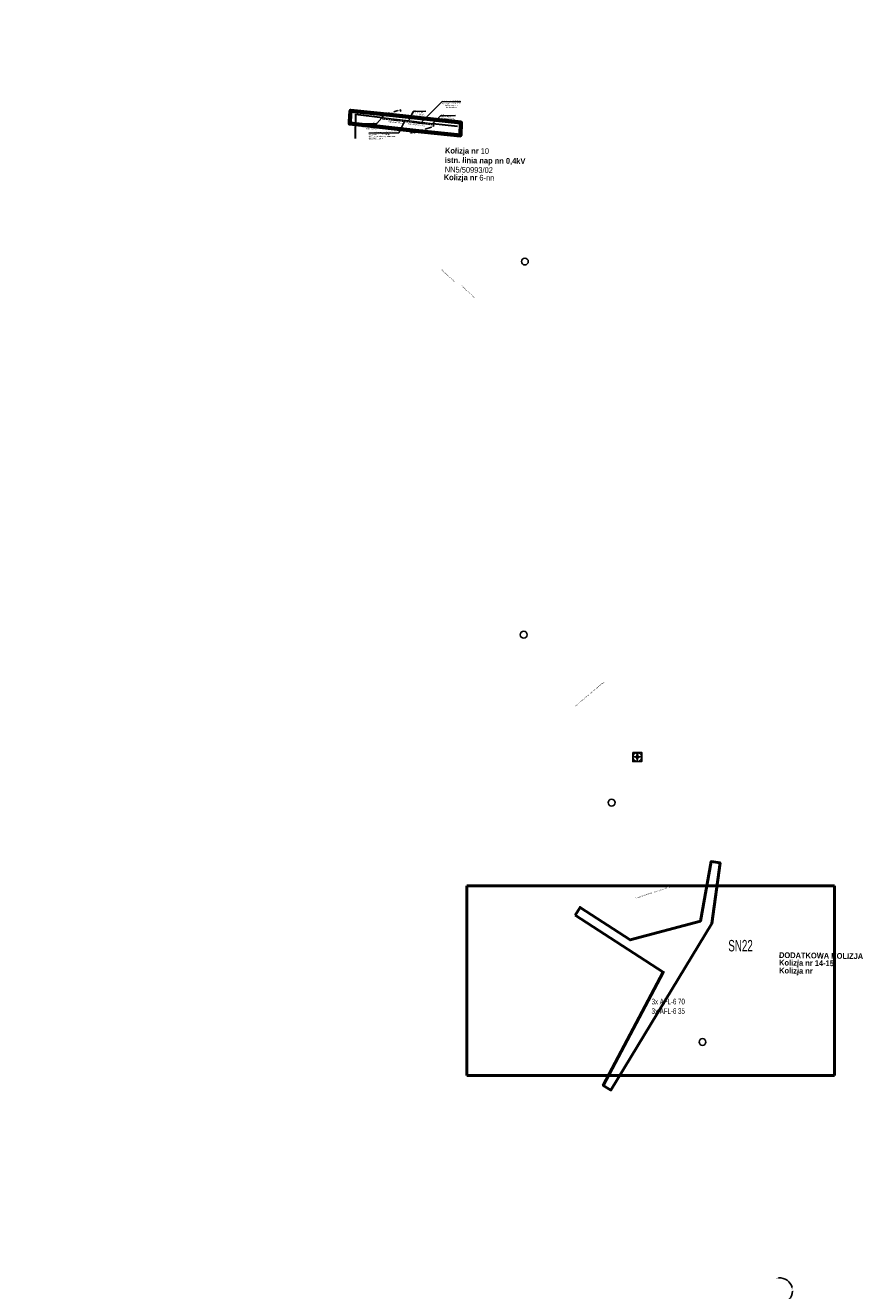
# Model space of a CAD drawing. Header units: millimetres. Extents: x 6504137 to 6515825, y 5737606 to 5784558.
# Tile 105 of 115: x 6511647 to 6513112, y 5768158 to 5770380. Entities that reach past the tile are written whole.
import ezdxf
from ezdxf import colors
from ezdxf.entities.mleader import LeaderData, LeaderLine
from ezdxf.math import Vec2, Vec3

# ---------------------------------------------------------------- set-up
doc = ezdxf.new("R2010")
doc.units = ezdxf.units.MM
doc.linetypes.add('JIS_02_2.0', pattern=[3, 2, -1])
for name, color, linetype in [('#Nr Działek', 6, 'Continuous'), ('_Kąt załomu', 7, 'Continuous'), ('_Opisy', 7, 'Continuous')]:
    doc.layers.add(name, color=color, linetype=linetype)
for name, color, linetype, lineweight in [('-Linia kablowa nn', 132, 'JIS_02_2.0', 30), ('_-demontaż nn', 132, 'DEMONTAZ', 20), ('_trasa_slupy', 1, 'Continuous', 20), ('_Zakres mapy projektowej', 4, 'Continuous', 50), ('SUSM_T_3', 7, 'Continuous', 18)]:
    doc.layers.add(name, color=color, linetype=linetype, lineweight=lineweight)
doc.layers.add('-wymiary', color=7, linetype='Continuous', lineweight=35, true_color=0x000000)
doc.layers.add('istn. linia nap.', color=7, linetype='Continuous', lineweight=0, true_color=0x000000)
doc.layers.add('@pomocnicza', color=3, linetype='Continuous', plot=False)
doc.layers.add('Opis kolizje', color=1, linetype='Continuous', lineweight=80, plot=False)
doc.styles.add('Arial_Narr', font='ARIALN.TTF')
doc.styles.add('GEO-INFO', font='arial.ttf')
doc.styles.add('Nr działek', font='ARIALN.TTF', dxfattribs={"width": 0.75})
doc.styles.get("Standard").update_dxf_attribs({"font": 'ARIALN.TTF'})
doc.linetypes.add('DEMONTAZ', pattern='A,1,["x",Standard,S=1,R=0,X=-0.1,Y=-0.35],1', length=2)
doc.dimstyles.new('Kat załomu', dxfattribs={"dimtxt": 2.2, "dimasz": 5, "dimexe": 0.18, "dimexo": 0.0625, "dimtad": 0, "dimtih": 1, "dimtoh": 1, "dimdec": 4, "dimzin": 0, "dimdsep": 46, "dimtxsty": 'Standard', "dimcen": 0.9, "dimse1": 1, "dimse2": 1, "dimadec": 0, "dimazin": 0, "dimtfac": 1, "dimtdec": 4, "dimtofl": 0, "dimtmove": 0, "dimatfit": 3, "dimfxl": 1, "dimtolj": 1, "dimtzin": 0, "dimarcsym": 0})
doc.dimstyles.new('McRobic', dxfattribs={"dimtxt": 3, "dimasz": 4, "dimexe": 0.5, "dimexo": 0.04, "dimgap": 0.4, "dimtad": 0, "dimtih": 1, "dimtoh": 1, "dimdec": 1, "dimrnd": 0.01, "dimzin": 0, "dimdsep": 46, "dimtxsty": 'Standard', "dimcen": 0.09, "dimadec": 0, "dimazin": 0, "dimtfac": 1, "dimtdec": 1, "dimtofl": 0, "dimtmove": 0, "dimatfit": 3, "dimfxl": 1, "dimtolj": 1, "dimtzin": 0, "dimlwd": 25, "dimlwe": 25, "dimarcsym": 0})
picture_1 = doc.add_image_def('image3.jpg', size_in_pixel=(1607, 828))

# ---------------------------------------------------------------- blocks, each defined once
blk = doc.blocks.new('roza')
for p, q in [((-4.7, 0), (-0.8, 0.8)), ((-0.8, -0.8), (-4.7, 0)), ((0, 0), (-4.7, 0)), ((-4.3, 0.1), (-4.3, 0)), ((-3.9, 0.1), (-3.9, 0)), ((-3.5, 0.2), (-3.5, 0)), ((-3.1, 0.3), (-3.1, 0)), ((-2.7, 0.4), (-2.7, 0)), ((-1.2, 0.7), (-2.3, 2.3)), ((-2.3, 2.3), (-1.6, 1.6)), ((-2.3, 2.3), (-1.2, 1.5)), ((-2.3, 0.5), (-2.3, 0)), ((-2, 0), (-2, 0.5)), ((-1.8, 2), (-1.9, 1.9)), ((-1.6, 1.6), (-1.5, 1.8)), ((-1.6, 1.6), (-1.3, 1.3)), ((-1.6, 0), (-1.6, 0.6)), ((-1.3, 1.4), (-1.2, 1.5)), ((-1.3, 1.3), (-0.8, 0.8)), ((-1.2, 1.5), (-0.7, 1.2)), ((-1.2, 0.7), (-1.2, 0)), ((-1.1, 1.1), (-0.8, 1.3)), ((-0.8, 0.8), (0, 4.7)), ((-0.8, 0), (-0.8, 0.8)), ((0, 0), (-0.8, 0.8)), ((-0.8, -0.8), (0, 0)), ((-0.7, 7.3), (-0.7, 5)), ((-0.7, 7.3), (0.8, 5)), ((-0.4, 0.4), (-0.4, 0)), ((0, 0), (0, 4.7)), ((0, 4.7), (0.8, 0.8)), ((0.1, 4.3), (0, 4.3)), ((0.1, 3.9), (0, 3.9)), ((0.2, 3.5), (0, 3.5)), ((0.3, 3.1), (0, 3.1)), ((0.4, 2.7), (0, 2.7)), ((0.5, 2.3), (0, 2.3)), ((0, 2), (0.5, 2)), ((0, 1.6), (0.6, 1.6)), ((0.7, 1.2), (0, 1.2)), ((0, 0.8), (0.8, 0.8)), ((0, 0), (0.8, 0.8)), ((0.4, 0.4), (0, 0.4)), ((0, 0), (4.7, 0)), ((0, 0), (0.8, -0.8)), ((0, 0), (0, -4.7)), ((0.4, -0.4), (0.4, 0)), ((0.7, 1.2), (2.3, 2.3)), ((0.8, 5), (0.8, 7.3)), ((1.3, 1.3), (0.8, 0.8)), ((0.8, 0.8), (4.7, 0)), ((0.8, 0), (0.8, -0.8)), ((1.1, 1.1), (1.3, 0.8)), ((1.5, 1.2), (1.2, 0.7)), ((1.2, -0.7), (1.2, 0)), ((1.6, 1.6), (1.3, 1.3)), ((1.4, 1.3), (1.5, 1.2)), ((2.3, 2.3), (1.5, 1.2)), ((2.3, 2.3), (1.6, 1.6)), ((1.6, 1.6), (1.8, 1.5)), ((1.6, 0), (1.6, -0.6)), ((2, 1.8), (1.9, 1.9)), ((2, 0), (2, -0.5)), ((2.3, -0.5), (2.3, 0)), ((2.7, -0.4), (2.7, 0)), ((3.1, -0.3), (3.1, 0)), ((3.5, -0.2), (3.5, 0)), ((3.9, -0.1), (3.9, 0)), ((4.3, -0.1), (4.3, 0)), ((-0.7, -1.2), (-2.3, -2.3)), ((-2.3, -2.3), (-1.5, -1.2)), ((-2.3, -2.3), (-1.6, -1.6)), ((-2, -1.8), (-1.9, -1.9)), ((-1.6, -1.6), (-1.8, -1.5)), ((-1.6, -1.6), (-1.3, -1.3)), ((-1.5, -1.2), (-1.2, -0.7)), ((-1.4, -1.3), (-1.5, -1.2)), ((-1.1, -1.1), (-1.3, -0.8)), ((-1.3, -1.3), (-0.8, -0.8)), ((0, -4.7), (-0.8, -0.8)), ((0, -0.8), (-0.8, -0.8)), ((-0.7, -1.2), (0, -1.2)), ((0, -1.6), (-0.6, -1.6)), ((0, -2), (-0.5, -2)), ((-0.5, -2.3), (0, -2.3)), ((-0.4, -0.4), (0, -0.4)), ((-0.4, -2.7), (0, -2.7)), ((-0.3, -3.1), (0, -3.1)), ((-0.2, -3.5), (0, -3.5)), ((-0.1, -3.9), (0, -3.9)), ((-0.1, -4.3), (0, -4.3)), ((0.8, -0.8), (0, -4.7)), ((1.2, -1.5), (0.7, -1.2)), ((4.7, 0), (0.8, -0.8)), ((1.3, -1.3), (0.8, -0.8)), ((1.1, -1.1), (0.8, -1.3)), ((1.2, -0.7), (2.3, -2.3)), ((1.3, -1.4), (1.2, -1.5)), ((2.3, -2.3), (1.2, -1.5)), ((1.6, -1.6), (1.3, -1.3)), ((1.6, -1.6), (1.5, -1.8)), ((2.3, -2.3), (1.6, -1.6)), ((1.8, -2), (1.9, -1.9))]:
    blk.add_line(p, q)
at = {"layer": '@pomocnicza'}
for p, q in [((8, 0), (-8, 0)), ((0, 8), (0, -8))]:
    blk.add_line(p, q, dxfattribs=at)
blk.add_lwpolyline([(-8, 8), (8, 8), (8, -8), (-8, -8)], close=True, dxfattribs=at)
blk.add_circle((0, 0), 8, dxfattribs=at)
blk = doc.blocks.new('*D33')
at = {"layer": '_Kąt załomu', "color": 0, "lineweight": -2, "transparency": 16777216}
for start, end in [(40.7264, 124.3916), (300.6113, 24.2452)]:
    blk.add_arc((6512025, 5771109.9), 22.4, start, end, dxfattribs=at)
at = {"layer": '_Kąt załomu', "color": 0, "transparency": 16777216}
for points in [[(6512012.9, 5771127.7), (6512011.8, 5771129), (6512008.6, 5771125.1)], [(6512036.7, 5771089.9), (6512036, 5771091.4), (6512031.8, 5771088.6)]]:
    blk.add_solid(points, dxfattribs=at)
at = {"layer": 'Defpoints', "color": 0, "transparency": 16777216}
for p in [(6511646.9, 5771459.7), (6512033.6, 5771130.5), (6512025, 5771109.9), (6512971.3, 5768158.3)]:
    blk.add_point(p, dxfattribs=at)
at = {"layer": '_Kąt załomu', "color": 0, "transparency": 16777216, "insert": (6512043.8, 5771121.9), "char_height": 2.2, "attachment_point": 5, "rotation": 304}
blk.add_mtext('\\A1;209°', dxfattribs=at)
blk = doc.blocks.new('*D34')
at = {"layer": '_Kąt załomu', "color": 0, "lineweight": -2, "transparency": 16777216}
for start, end in [(13.6882, 94.9795), (275.9609, 357.262)]:
    blk.add_arc((6512971.3, 5768158.3), 22.4, start, end, dxfattribs=at)
at = {"layer": '_Kąt załomu', "color": 0, "transparency": 16777216}
for points in [[(6512969.5, 5768179.8), (6512969.2, 5768181.4), (6512964.4, 5768179.6)], [(6512973.6, 5768135.1), (6512973.6, 5768136.8), (6512968.6, 5768136)]]:
    blk.add_solid(points, dxfattribs=at)
at = {"layer": 'Defpoints', "color": 0, "transparency": 16777216}
for p in [(6512025, 5771109.9), (6512971.3, 5768158.3), (6512991, 5768147.5), (6512523.5, 5764422.9)]:
    blk.add_point(p, dxfattribs=at)
at = {"layer": '_Kąt załomu', "color": 0, "transparency": 16777216, "insert": (6512993.6, 5768160.4), "char_height": 2.2, "attachment_point": 5, "rotation": 275}
blk.add_mtext('\\A1;205°', dxfattribs=at)
blk = doc.blocks.new('4_SUSM04_01')
at = {"linetype": 'Continuous'}
blk.add_circle((0, 0), 0.35, dxfattribs=at)
blk = doc.blocks.new('*D98')
at = {"layer": '-wymiary', "color": 0, "lineweight": 25, "transparency": 16777216}
for p, q in [((6512277.1, 5770223.3), (6512281.9, 5770224.8)), ((6512301.1, 5770231), (6512293.9, 5770228.7))]:
    blk.add_line(p, q, dxfattribs=at)
at = {"layer": '-wymiary', "color": 0, "linetype": 'Continuous', "lineweight": 25, "transparency": 16777216}
for p, q in [((6512305.9, 5770228.9), (6512304.7, 5770232.7)), ((6512274.3, 5770218.8), (6512273.1, 5770222.5))]:
    blk.add_line(p, q, dxfattribs=at)
at = {"layer": '-wymiary', "color": 0, "transparency": 16777216}
for points in [[(6512276.8, 5770223.9), (6512277.3, 5770222.6), (6512273.2, 5770222)], [(6512301.3, 5770230.3), (6512300.9, 5770231.6), (6512304.9, 5770232.2)]]:
    blk.add_solid(points, dxfattribs=at)
at = {"layer": 'Defpoints', "color": 0, "transparency": 16777216}
for p in [(6512306, 5770228.9), (6512273.2, 5770222), (6512274.3, 5770218.7)]:
    blk.add_point(p, dxfattribs=at)
at = {"layer": '-wymiary', "color": 0, "transparency": 16777216, "insert": (6512287.9, 5770226.7), "char_height": 3, "attachment_point": 5, "rotation": 0.0213, "style": 'GEO-INFO'}
blk.add_mtext('\\A1;33.2m', dxfattribs=at)
blk = doc.blocks.new('*D99')
at = {"layer": '-wymiary', "color": 0, "lineweight": 25, "transparency": 16777216}
for p, q in [((6512359.9, 5770201.7), (6512348.8, 5770198.2)), ((6512328.7, 5770191.8), (6512336.7, 5770194.3))]:
    blk.add_line(p, q, dxfattribs=at)
at = {"layer": '-wymiary', "color": 0, "linetype": 'Continuous', "lineweight": 25, "transparency": 16777216}
for p, q in [((6512362.1, 5770208), (6512363.8, 5770202.4)), ((6512323.3, 5770195.6), (6512325, 5770190.1))]:
    blk.add_line(p, q, dxfattribs=at)
at = {"layer": '-wymiary', "color": 0, "transparency": 16777216}
for points in [[(6512360.1, 5770201), (6512359.7, 5770202.3), (6512363.7, 5770202.9)], [(6512328.5, 5770192.4), (6512328.9, 5770191.1), (6512324.9, 5770190.5)]]:
    blk.add_solid(points, dxfattribs=at)
at = {"layer": 'Defpoints', "color": 0, "transparency": 16777216}
for p in [(6512362, 5770208), (6512323.2, 5770195.7), (6512324.9, 5770190.5)]:
    blk.add_point(p, dxfattribs=at)
at = {"layer": '-wymiary', "color": 0, "transparency": 16777216, "insert": (6512342.8, 5770196.2), "char_height": 3, "attachment_point": 5, "rotation": 0.0213, "style": 'GEO-INFO'}
blk.add_mtext('\\A1;40.7m', dxfattribs=at)
blk = doc.blocks.new('OKRAG_PELNY')
at = {"color": 0}
blk.add_lwpolyline([(0.5, 0), (0.482963, -0.12941), (0.433013, -0.25), (0.353553, -0.353553), (0.25, -0.433013), (0.12941, -0.482963), (0, -0.5), (-0.12941, -0.482963), (-0.25, -0.433013), (-0.353553, -0.353553), (-0.433013, -0.25), (-0.482963, -0.12941), (-0.5, 0), (-0.482963, 0.12941), (-0.433013, 0.25), (-0.353553, 0.353553), (-0.25, 0.433013), (-0.12941, 0.482963), (0, 0.5), (0.12941, 0.482963), (0.25, 0.433013), (0.353553, 0.353553), (0.433013, 0.25), (0.482963, 0.12941)], close=True, dxfattribs=at)

msp = doc.modelspace()

# ---------------------------------------------------------------- linework, layer by layer
at = {"layer": '#Nr Działek'}
for centre in [(6512523.98, 5769965.51), (6512521.89, 5769310.22), (6512676.24, 5769015.27), (6512835.75, 5768594.98)]:
    msp.add_circle(centre, 6, dxfattribs=at)
at = {"layer": 'istn. linia nap.', "color": 18, "linetype": 'Continuous', "lineweight": 30, "true_color": 0x000000}
for p, q in [((6512226.50505, 5770224.45762), (6512225.79804, 5770181.79949)), ((6512226.50505, 5770224.45762), (6512273.96878, 5770218.63164)), ((6512362.37563, 5770208.11873), (6512405.41679, 5770203.21183))]:
    msp.add_line(p, q, dxfattribs=at)

# ---------------------------------------------------------------- block references
at = {"layer": '@pomocnicza'}
msp.add_blockref('roza', (6512721.19333, 5769095.47229), dxfattribs=at)
at = {"layer": '_-demontaż nn', "lineweight": 18, "xscale": 0.6999999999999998, "yscale": 0.6999999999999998, "rotation": 179.6972132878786}
for p in [(6512273.96878, 5770218.63164), (6512362.37563, 5770208.11873)]:
    msp.add_blockref('OKRAG_PELNY', p, dxfattribs=at)
at = {"layer": 'SUSM_T_3'}
for p, rotation in [((6512273.96878, 5770218.63164), 358.956015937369), ((6512362.37563, 5770208.11873), 358.9560197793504)]:
    msp.add_blockref('4_SUSM04_01', p, dxfattribs=dict(at, rotation=rotation))

# ---------------------------------------------------------------- texts
at = {"layer": '_Opisy', "char_height": 2, "attachment_point": 5, "bg_fill": 3, "box_fill_scale": 1, "bg_fill_color": 256, "bg_fill_transparency": 0}
for s, width, insert, rotation in [('Droga powiatowa nr 3325', 26.1331528, (6512298.76026, 5770209.51791), 353.09106814), ('Droga powiatowa nr 3249', 26.2676083, (6512388.73659, 5769940.83526), 315.93399693), ('Droga powiatowa nr 3249', 26.4587822, (6512424.14853, 5769912.35712), 315.93399693), ('Droga powiatowa nr 3327', 26.2774922, (6512623.79299, 5769194.49314), 219.77496034)]:
    msp.add_mtext_dynamic_manual_height_columns(s, width=width, gutter_width=10, heights=[0], dxfattribs=dict(at, insert=insert, rotation=rotation))
at = {"layer": '_trasa_slupy', "insert": (6512383.77478, 5770165.49381), "char_height": 10, "width": 348.1955042, "attachment_point": 1, "rotation": 359.20502598, "style": 'Arial_Narr'}
msp.add_mtext('{\\fArial Narrow|b1|i0|c238|p34;Kolizja nr }10\\P{\\fArial Narrow|b1|i0|c238|p34;istn. linia nap nn 0,4kV\\P}NN5/50993/02', dxfattribs=at)
at = {"layer": '_trasa_slupy', "color": 5, "char_height": 10, "width": 348.1955042, "attachment_point": 1, "rotation": 359.20502598, "style": 'Arial_Narr'}
for s, insert in [('{\\fArial Narrow|b1|i0|c238|p34;Kolizja nr }6-nn', (6512381.49022, 5770118.63984)), ('{\\fArial Narrow|b1|i0|c238|p34;\\C1;DODATKOWA KOLIZJA }', (6512970.14649, 5768752.61378)), ('{\\fArial Narrow|b1|i0|c238|p34;\\C1;Kolizja nr 14-15 }', (6512970.33161, 5768739.4539)), ('{\\fArial Narrow|b1|i0|c238|p34;Kolizja nr }', (6512970.39006, 5768725.57632))]:
    msp.add_mtext(s, dxfattribs=dict(at, insert=insert))
at = {"layer": 'Opis kolizje', "color": 3, "lineweight": 60, "attachment_point": 1, "style": 'Nr działek'}
for s, width, insert, char_height in [('SN22', 45.0976765, (6512881.07455, 5768774.1391), 20), ('3x AFL-6 70\\P3x AFL-6 35', 61.980376, (6512746.36809, 5768671.03592), 10)]:
    msp.add_mtext_dynamic_manual_height_columns(s, width=width, gutter_width=10, heights=[0], dxfattribs=dict(at, insert=insert, char_height=char_height))

# ---------------------------------------------------------------- pictures from other files: only their frames are drawn
at = {"layer": '_Zakres mapy projektowej'}
image = msp.add_image(picture_1, insert=(6512421.82375, 5768536.1396), size_in_units=(645.90006, 332.79729), dxfattribs=at)
image.dxf.flags = 7

# ---------------------------------------------------------------- leaders
at = {"layer": '_Opisy', "linetype": 'Continuous'}
ml = msp.add_multileader_mtext('Standard', dxfattribs=at)
ml.set_content('{\\fArial|b0|i0|c238|p34;II/18      \\P\\C256;istn. P-10/ZN\\P}do przebudowy na\\P{\\fArial|b0|i0|c238|p34;\\C256;Kgo 10,5/xxE}', color=256)
ml.set_leader_properties()
ml.build(insert=Vec2(0, 0))
ml.multileader.update_dxf_attribs({"text_left_attachment_type": 6, "text_right_attachment_type": 6, "dogleg_length": 0.45, "arrow_head_size": 1.2, "scale": 0.8})
ctx = ml.context
ctx.base_point, ctx.scale, ctx.char_height, ctx.arrow_head_size, ctx.landing_gap_size, ctx.plane_origin, ctx.plane_x_axis, ctx.plane_y_axis = Vec3(6512376.11232, 5770221.57502, 30.78), 0.8, 2.16, 1.2, 0.072, Vec3(6512465.27252, 5770256.45846, 30.78), Vec3(0.9998922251, 0.0146812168), Vec3(-0.0146812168, 0.9998922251)
ctx.left_attachment, ctx.right_attachment = 6, 6
notes = []
notes.append((ctx, [(0, (1, 1, 0), (6512375.75236, 5770221.56973, 30.78), (0.9998922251, 0.0146812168), 0.36, [(0, [(6512362.68103, 5770208.28971, 30.78)], 0, [])])]))
ctx.mtext.insert, ctx.mtext.text_direction, ctx.mtext.rotation, ctx.mtext.flow_direction = Vec3(6512376.14274, 5770224.40764, 30.78), Vec3(0.9998922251, 0.0146812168), 0.0146817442, 5
ml = msp.add_multileader_mtext('Standard', dxfattribs=at)
ml.set_content('{\\fArial|b0|i0|c238|p34;II/16      \\P\\C256;istn. P-10/ZN\\P}do przebudowy na\\P{\\fArial|b0|i0|c238|p34;\\C256;Kgo 10,5/xxE}', color=256)
ml.set_leader_properties()
ml.build(insert=Vec2(0, 0))
ml.multileader.update_dxf_attribs({"text_left_attachment_type": 6, "text_right_attachment_type": 6, "dogleg_length": 0.45, "arrow_head_size": 1.2, "scale": 0.8})
ctx = ml.context
ctx.base_point, ctx.scale, ctx.char_height, ctx.arrow_head_size, ctx.landing_gap_size, ctx.plane_origin, ctx.plane_x_axis, ctx.plane_y_axis = Vec3(6512243.23039, 5770207.70981, 30.78), 0.8, 2.16, 1.2, 0.072, Vec3(6512336.78276, 5770250.09219, 30.78), Vec3(0.9998922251, 0.0146812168), Vec3(-0.0146812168, 0.9998922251)
ctx.left_attachment, ctx.right_attachment, ctx.text_align_type = 6, 6, 2
notes.append((ctx, [(0, (1, 1, 0), (6512263.76448, 5770208.01131, 30.78), (-0.9998922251, -0.0146812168), 0.36, [(0, [(6512273.62139, 5770218.67428, 30.78)], 0, [])])]))
ctx.mtext.insert, ctx.mtext.text_direction, ctx.mtext.rotation, ctx.mtext.alignment, ctx.mtext.flow_direction = Vec3(6512263.29096, 5770210.83653, 30.78), Vec3(0.9998922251, 0.0146812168), 0.0146817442, 3, 5
for ctx, leaders in notes:
    for number, flags, end, landing, length, lines in leaders:
        leader = LeaderData()
        leader.index, (leader.has_last_leader_line, leader.has_dogleg_vector, leader.attachment_direction) = number, flags
        leader.last_leader_point, leader.dogleg_vector, leader.dogleg_length = Vec3(end), Vec3(landing), length
        for number, points, colour, breaks in lines:
            line = LeaderLine()
            line.index, line.vertices, line.color, line.breaks = number, Vec3.list(points), colors.encode_raw_color(colour), breaks
            leader.lines.append(line)
        ctx.leaders.append(leader)

# ---------------------------------------------------------------- next in the draw order: texts
at = {"layer": '_Opisy', "char_height": 2, "attachment_point": 5, "bg_fill": 3, "box_fill_scale": 1, "bg_fill_color": 256, "bg_fill_transparency": 0}
for s, width, insert, rotation in [('Droga powiatowa nr 3325', 26.1331528, (6512334.05529, 5770205.34102), 353.09106814), ('Droga powiatowa nr 3327', 26.3134978, (6512650.51646, 5769216.87777), 219.77496034), ('Droga gminna publiczna', 24.8236585, (6512732.64261, 5768852.34704), 18.27899393)]:
    msp.add_mtext_dynamic_manual_height_columns(s, width=width, gutter_width=10, heights=[0], dxfattribs=dict(at, insert=insert, rotation=rotation))

# ---------------------------------------------------------------- next in the draw order: dimensions: what is measured, and where the dimension line sits
at = {"layer": '-wymiary', "color": 7, "linetype": 'Continuous'}
dim = msp.add_linear_dim(base=(6512273.24332, 5770222.03784), p1=(6512305.95017, 5770228.89442), p2=(6512274.30205, 5770218.73858), angle=197.79136291, dimstyle='McRobic', override={"dimpost": 'm', "dimtxsty": 'GEO-INFO'}, dxfattribs=at)
dim.commit()
dim.dimension.update_dxf_attribs({"geometry": '*D98', "text_midpoint": (6512287.90293, 5770226.74209), "dimtype": 161, "text_rotation": 210})

# ---------------------------------------------------------------- next in the draw order: linework, layer by layer
at = {"layer": '-Linia kablowa nn'}
msp.add_lwpolyline([(6512273.96878, 5770218.63164), (6512273.96878, 5770218.63164), (6512273.96878, 5770218.63164), (6512273.96878, 5770218.63164), (6512273.96878, 5770218.63164), (6512273.96878, 5770218.63164), (6512273.76715, 5770216.90415), (6512273.76715, 5770216.90415), (6512273.76715, 5770216.90415), (6512273.76715, 5770216.90415), (6512273.76715, 5770216.90415), (6512273.76715, 5770216.90415), (6512273.76715, 5770216.90415), (6512273.76715, 5770216.90415), (6512273.76715, 5770216.90415), (6512273.76715, 5770216.90415), (6512273.76715, 5770216.90415), (6512273.76715, 5770216.90415), (6512273.76715, 5770216.90415), (6512273.76715, 5770216.90415), (6512273.76715, 5770216.90415), (6512273.76715, 5770216.90415), (6512273.76715, 5770216.90415), (6512273.76715, 5770216.90415), (6512273.76715, 5770216.90415), (6512273.76715, 5770216.90415), (6512273.76715, 5770216.90415), (6512273.76715, 5770216.90415), (6512273.76715, 5770216.90415), (6512273.76715, 5770216.90415), (6512273.76715, 5770216.90415), (6512273.76715, 5770216.90415), (6512273.76715, 5770216.90415), (6512273.76715, 5770216.90415), (6512273.76715, 5770216.90415), (6512273.76715, 5770216.90415), (6512273.76715, 5770216.90415), (6512273.76715, 5770216.90415), (6512296.37157, 5770214.26572), (6512296.37157, 5770214.26572), (6512296.37157, 5770214.26572), (6512296.37157, 5770214.26572), (6512296.37157, 5770214.26572), (6512296.37157, 5770214.26572), (6512296.37157, 5770214.26572), (6512296.37157, 5770214.26572), (6512296.37157, 5770214.26572), (6512296.37157, 5770214.26572), (6512296.37157, 5770214.26572), (6512296.37157, 5770214.26572), (6512296.37157, 5770214.26572), (6512296.37157, 5770214.26572), (6512296.37157, 5770214.26572), (6512296.37157, 5770214.26572), (6512296.37157, 5770214.26572), (6512296.37157, 5770214.26572), (6512296.37157, 5770214.26572), (6512296.37157, 5770214.26572), (6512296.37157, 5770214.26572), (6512296.37157, 5770214.26572), (6512296.37157, 5770214.26572), (6512296.37157, 5770214.26572), (6512296.37157, 5770214.26572), (6512296.37157, 5770214.26572), (6512296.37157, 5770214.26572), (6512296.37157, 5770214.26572), (6512296.37157, 5770214.26572), (6512296.37157, 5770214.26572), (6512296.37157, 5770214.26572), (6512296.37157, 5770214.26572), (6512296.37157, 5770214.26572), (6512296.37157, 5770214.26572), (6512296.37157, 5770214.26572), (6512296.37157, 5770214.26572), (6512296.37157, 5770214.26572), (6512296.37157, 5770214.26572), (6512296.37157, 5770214.26572), (6512296.37157, 5770214.26572), (6512296.37157, 5770214.26572), (6512296.37157, 5770214.26572), (6512296.37157, 5770214.26572), (6512296.37157, 5770214.26572), (6512296.37157, 5770214.26572), (6512296.37157, 5770214.26572), (6512296.37157, 5770214.26572), (6512296.37157, 5770214.26572), (6512296.37157, 5770214.26572), (6512296.37157, 5770214.26572), (6512296.37157, 5770214.26572), (6512296.37157, 5770214.26572), (6512296.37157, 5770214.26572), (6512337.87858, 5770209.2995), (6512337.87858, 5770209.2995), (6512337.87858, 5770209.2995), (6512337.87858, 5770209.2995), (6512337.87858, 5770209.2995), (6512337.87858, 5770209.2995), (6512337.87858, 5770209.2995), (6512337.87858, 5770209.2995), (6512337.87858, 5770209.2995), (6512337.87858, 5770209.2995), (6512337.87858, 5770209.2995), (6512362.17164, 5770206.49914), (6512362.17164, 5770206.49914), (6512362.17164, 5770206.49914), (6512362.17164, 5770206.49914), (6512362.17164, 5770206.49914), (6512362.17164, 5770206.49914), (6512362.17164, 5770206.49914), (6512362.17164, 5770206.49914), (6512362.17164, 5770206.49914), (6512362.17164, 5770206.49914), (6512362.17164, 5770206.49914), (6512362.17164, 5770206.49914), (6512362.17164, 5770206.49914), (6512362.17164, 5770206.49914), (6512362.17164, 5770206.49914), (6512362.17164, 5770206.49914), (6512362.17164, 5770206.49914), (6512362.17164, 5770206.49914), (6512362.17164, 5770206.49914), (6512362.17164, 5770206.49914), (6512362.17164, 5770206.49914), (6512362.17164, 5770206.49914), (6512362.17164, 5770206.49914), (6512362.17164, 5770206.49914), (6512362.17164, 5770206.49914), (6512362.17164, 5770206.49914), (6512362.17164, 5770206.49914), (6512362.17164, 5770206.49914), (6512362.17164, 5770206.49914), (6512362.17164, 5770206.49914), (6512362.17164, 5770206.49914), (6512362.17164, 5770206.49914), (6512362.17164, 5770206.49914), (6512362.17164, 5770206.49914), (6512362.17164, 5770206.49914), (6512362.17164, 5770206.49914), (6512362.17164, 5770206.49914), (6512362.17164, 5770206.49914), (6512362.17164, 5770206.49914), (6512362.17164, 5770206.49914), (6512362.17164, 5770206.49914), (6512362.17164, 5770206.49914), (6512362.17164, 5770206.49914), (6512362.17164, 5770206.49914), (6512362.17164, 5770206.49914), (6512362.17164, 5770206.49914), (6512362.17164, 5770206.49914), (6512362.17164, 5770206.49914), (6512362.17164, 5770206.49914), (6512362.17164, 5770206.49914), (6512362.17164, 5770206.49914), (6512362.17164, 5770206.49914), (6512362.17164, 5770206.49914), (6512362.17164, 5770206.49914), (6512362.17164, 5770206.49914), (6512362.17164, 5770206.49914), (6512362.17164, 5770206.49914), (6512362.17164, 5770206.49914), (6512362.17164, 5770206.49914), (6512362.17164, 5770206.49914), (6512362.17164, 5770206.49914), (6512362.17164, 5770206.49914), (6512362.17164, 5770206.49914), (6512362.17164, 5770206.49914), (6512362.17164, 5770206.49914), (6512362.17164, 5770206.49914), (6512362.17164, 5770206.49914), (6512362.17164, 5770206.49914), (6512362.17164, 5770206.49914), (6512362.17164, 5770206.49914), (6512362.17164, 5770206.49914), (6512362.17164, 5770206.49914), (6512362.17164, 5770206.49914), (6512362.17164, 5770206.49914), (6512362.17164, 5770206.49914), (6512362.17164, 5770206.49914), (6512362.17164, 5770206.49914), (6512362.17164, 5770206.49914), (6512362.17164, 5770206.49914), (6512362.17164, 5770206.49914), (6512362.17164, 5770206.49914), (6512362.17164, 5770206.49914), (6512362.17164, 5770206.49914), (6512362.17164, 5770206.49914), (6512362.17164, 5770206.49914), (6512362.37563, 5770208.11873), (6512362.37563, 5770208.11873), (6512362.37563, 5770208.11873), (6512362.37563, 5770208.11873), (6512362.37563, 5770208.11873), (6512362.37563, 5770208.11873)], dxfattribs=at)
at = {"layer": '_-demontaż nn', "linetype": 'DEMONTAZ'}
for p, q in [((6512273.96878, 5770218.63164), (6512320.10942, 5770213.19986)), ((6512320.10942, 5770213.19986), (6512362.37563, 5770208.11873))]:
    msp.add_line(p, q, dxfattribs=at)
at = {"layer": '_Zakres mapy projektowej', "color": 4, "lineweight": 70}
msp.add_lwpolyline([(6512216.68016, 5770211.17315), (6512217.88526, 5770230.30408), (6512292.60131, 5770222.77222), (6512411.52938, 5770209.44083), (6512410.62556, 5770186.92056), (6512342.68818, 5770193.69924), (6512216.35586, 5770207.80116), (6512216.68016, 5770211.17315)], dxfattribs=at)

# ---------------------------------------------------------------- next in the draw order: texts
at = {"layer": '_Opisy', "insert": (6512764.40906, 5768862.46376), "char_height": 2, "attachment_point": 5, "rotation": 18.27899393, "bg_fill": 3, "box_fill_scale": 1, "bg_fill_color": 256, "bg_fill_transparency": 0}
msp.add_mtext_dynamic_manual_height_columns('Droga gminna publiczna', width=25.2782318, gutter_width=10, heights=[0], dxfattribs=at)

# ---------------------------------------------------------------- next in the draw order: dimensions: what is measured, and where the dimension line sits
at = {"layer": '-wymiary', "color": 7, "linetype": 'Continuous'}
dim = msp.add_linear_dim(base=(6512324.87373, 5770190.53953), p1=(6512362.04211, 5770208.0126), p2=(6512323.24245, 5770195.6658), angle=197.65206505, dimstyle='McRobic', override={"dimpost": 'm', "dimtxsty": 'GEO-INFO'}, dxfattribs=at)
dim.commit()
dim.dimension.update_dxf_attribs({"geometry": '*D99', "text_midpoint": (6512342.77959, 5770196.23751), "dimtype": 161, "text_rotation": 210})

# ---------------------------------------------------------------- next in the draw order: leaders
at = {"layer": '_Opisy', "linetype": 'Continuous'}
ml = msp.add_multileader_mtext('Standard', dxfattribs=at)
ml.set_content('\\pxqc;{\\fArial|b0|i0|c238|p34;Istn. linia napowietrzna \\Ptypu AL 50 + AL 35 mm²,\\PAsXSn 4x25mm² \\Pdo demontażu}', color=256)
ml.set_leader_properties()
ml.build(insert=Vec2(0, 0))
ml.multileader.update_dxf_attribs({"text_left_attachment_type": 6, "text_right_attachment_type": 6, "dogleg_length": 0.45, "arrow_head_size": 1.2, "scale": 0.8})
ctx = ml.context
ctx.base_point, ctx.scale, ctx.char_height, ctx.arrow_head_size, ctx.landing_gap_size, ctx.plane_origin, ctx.plane_x_axis, ctx.plane_y_axis = Vec3(6512378.27491, 5770245.81929, 41.02), 0.8, 2.16, 1.2, 0.072, Vec3(6512456.00736, 5770285.59189, 41.02), Vec3(0.9998922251, 0.0146812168), Vec3(-0.0146812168, 0.9998922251)
ctx.left_attachment, ctx.right_attachment = 6, 6
notes = []
notes.append((ctx, [(0, (1, 1, 0), (6512377.91494, 5770245.814, 41.02), (0.9998922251, 0.0146812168), 0.36, [(0, [(6512342.64379, 5770210.49084, 41.02)], 0, [])])]))
ctx.mtext.insert, ctx.mtext.text_direction, ctx.mtext.rotation, ctx.mtext.alignment, ctx.mtext.flow_direction = Vec3(6512394.8827, 5770248.25874, 41.02), Vec3(0.9998922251, 0.0146812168), 0.0146817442, 2, 5
ml = msp.add_multileader_mtext('Standard', dxfattribs=at)
ml.set_content('{\\fArial|b0|i0|c238|p34;II/17      \\P\\C256;istn. P-10/ZN\\P}do{\\fArial|b0|i0|c238|p34;\\C256; demontażu}', color=256)
ml.set_leader_properties()
ml.build(insert=Vec2(0, 0))
ml.multileader.update_dxf_attribs({"text_left_attachment_type": 6, "text_right_attachment_type": 6, "dogleg_length": 0.45, "arrow_head_size": 1.2, "scale": 0.8})
ctx = ml.context
ctx.base_point, ctx.scale, ctx.char_height, ctx.arrow_head_size, ctx.landing_gap_size, ctx.plane_origin, ctx.plane_x_axis, ctx.plane_y_axis = Vec3(6512328.4127, 5770229.03704, 30.78), 0.8, 2.16, 1.2, 0.072, Vec3(6512405.54826, 5770262.1674, 30.78), Vec3(0.9998922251, 0.0146812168), Vec3(-0.0146812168, 0.9998922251)
ctx.left_attachment, ctx.right_attachment = 6, 6
notes.append((ctx, [(0, (1, 1, 0), (6512328.05274, 5770229.03176, 30.78), (0.9998922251, 0.0146812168), 0.36, [(0, [(6512320.10942, 5770213.54986, 30.78)], 0, [])])]))
ctx.mtext.insert, ctx.mtext.text_direction, ctx.mtext.rotation, ctx.mtext.flow_direction = Vec3(6512328.45192, 5770231.27006, 30.78), Vec3(0.9998922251, 0.0146812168), 0.0146817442, 5
ml = msp.add_multileader_mtext('Standard', dxfattribs=at)
ml.set_content('{\\fArial|b0|i0|c238|p34;\\C256; Proj. linia kablowa nn NA2XY (YAKXS) \\P4x120 SE L=00152|00181m\\Pobw. oświetleniowy wg. odrębnego \\Popracowania OUiD\\P\\pxqc; }', color=256)
ml.set_leader_properties()
ml.build(insert=Vec2(0, 0))
ml.multileader.update_dxf_attribs({"text_left_attachment_type": 6, "text_right_attachment_type": 6, "dogleg_length": 0.36, "arrow_head_size": 1.2, "scale": 0.8})
ctx = ml.context
ctx.base_point, ctx.scale, ctx.char_height, ctx.arrow_head_size, ctx.landing_gap_size, ctx.plane_origin, ctx.plane_x_axis, ctx.plane_y_axis = Vec3(6512249.60848, 5770190.88151, 51.6), 0.8, 2.16, 1.2, 0.072, Vec3(6512177.29849, 5769954.06851, 51.6), Vec3(0.9998922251, 0.0146812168), Vec3(-0.0146812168, 0.9998922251)
ctx.left_attachment, ctx.right_attachment = 6, 6
notes.append((ctx, [(1, (1, 1, 0), (6512302.9238, 5770191.66433, 51.6), (-0.9998922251, -0.0146812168), 0.288, [(1, [(6512313.10642, 5770212.26343, 51.6)], 0, [])])]))
ctx.mtext.insert, ctx.mtext.text_direction, ctx.mtext.rotation, ctx.mtext.flow_direction = Vec3(6512249.6482, 5770193.08064, 51.6), Vec3(0.9998922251, 0.0146812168), 0.0146817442, 5
for ctx, leaders in notes:
    for number, flags, end, landing, length, lines in leaders:
        leader = LeaderData()
        leader.index, (leader.has_last_leader_line, leader.has_dogleg_vector, leader.attachment_direction) = number, flags
        leader.last_leader_point, leader.dogleg_vector, leader.dogleg_length = Vec3(end), Vec3(landing), length
        for number, points, colour, breaks in lines:
            line = LeaderLine()
            line.index, line.vertices, line.color, line.breaks = number, Vec3.list(points), colors.encode_raw_color(colour), breaks
            leader.lines.append(line)
        ctx.leaders.append(leader)

# ---------------------------------------------------------------- next in the draw order: linework, layer by layer
at = {"layer": '_Zakres mapy projektowej'}
msp.add_lwpolyline([(6512612.14623, 5768817.97392), (6512620.84112, 5768831.40518), (6512708.98278, 5768774.34564), (6512831.97149, 5768807.33203), (6512850.88905, 5768911.69136), (6512866.74278, 5768909.53283), (6512852.26467, 5768803.19591), (6512675.12471, 5768510.58142), (6512661.43735, 5768518.86733), (6512766.74453, 5768717.89289)], close=True, dxfattribs=at)

# ---------------------------------------------------------------- next in the draw order: dimensions: what is measured, and where the dimension line sits
at = {"layer": '_Kąt załomu'}
for base, center, p1, p2, picture, middle, turn in [((6512033.57479, 5771130.52149), (6512024.983, 5771109.871), (6511646.879, 5771459.671), (6512971.283, 5768158.259), '*D33', (6512043.84644, 5771121.889), 304), ((6512990.97356, 5768147.50921), (6512971.283, 5768158.259), (6512024.983, 5771109.871), (6512523.51, 5764422.884), '*D34', (6512993.61465, 5768160.39758), 275)]:
    dim = msp.add_angular_dim_3p(base=base, center=center, p1=p1, p2=p2, dimstyle='Kat załomu', dxfattribs=at)
    dim.commit()
    dim.dimension.update_dxf_attribs({"geometry": picture, "text_midpoint": middle, "text_rotation": turn})

doc.saveas('drawing.dxf')
